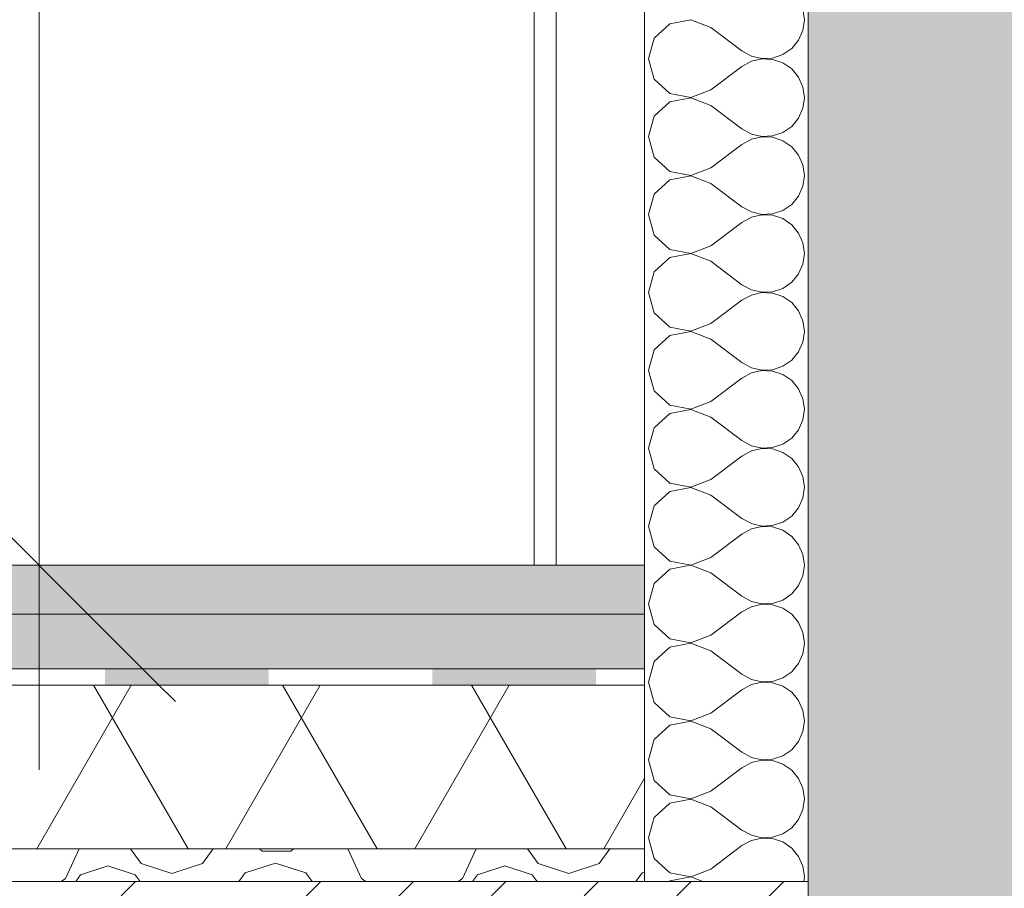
# Model space of a CAD drawing. Header units: millimetres. Extents: x -467606 to 1964440, y -17510 to 201584.
# Tile 20 of 43: x -450678 to -449776, y 3894 to 4690. Entities that reach past the tile are written whole.
import ezdxf

# ---------------------------------------------------------------- set-up
doc = ezdxf.new("R2010")
doc.units = ezdxf.units.MM
doc.header["$MEASUREMENT"] = 0
doc.set_wipeout_variables(frame=1)
doc.linetypes.add('Wipeout_Contour', pattern=[1000, 0, -1000])
doc.linetypes.add('Штрихпунктирная', pattern=[670.277762, 352.777767, -176.388884, 0, -141.111112])
for name, color, linetype, lineweight in [('0_Ном._пера__1', 7, 'Continuous', 0), ('0_Ном._пера__120', 7, 'Continuous', 0), ('АР-Стены_внешние_.АР_Ном._пера__1', 7, 'Continuous', 0), ('АР-Стены_внешние_.АР_Ном._пера__120', 7, 'Continuous', 0), ('АР-Стены_внутренние_пилоны.АР_Ном._пера__1', 7, 'Continuous', 0), ('АР-Чертеж-Размеры.АР_Ном._пера__1', 7, 'Continuous', 0), ('Разрез_Заливки_Ном._пера__1', 7, 'Continuous', 0)]:
    doc.layers.add(name, color=color, linetype=linetype, lineweight=lineweight)
for name, color, linetype in [('АР-Стены_внешние_.АР', 7, 'Continuous'), ('АР-Чертеж-Размеры.АР', 7, 'Continuous'), ('Разрез_Заливки', 7, 'Continuous')]:
    doc.layers.add(name, color=color, linetype=linetype)
doc.styles.add('РЎР“Р•РќР•Р\xa0Р\x98Р\xa0_РЎРўР\x98Р›Р¬_1', font='arial.ttf')
doc.styles.add('РЎР“Р•РќР•Р\xa0Р\x98Р\xa0_РЎРўР\x98Р›Р¬_2', font='arial.ttf')
doc.dimstyles.new('СГЕНЕРИР_СТИЛЬ__3', dxfattribs={"dimtxt": 350, "dimasz": 237.5, "dimexe": 0.18, "dimexo": 300000, "dimgap": 0, "dimtad": 1, "dimlfac": 0.001, "dimzin": 0, "dimdsep": 46, "dimtxsty": 'РЎР“Р•РќР•Р\xa0Р\x98Р\xa0_РЎРўР\x98Р›Р¬_1', "dimblk": 'ARROWHEAD_6', "dimblk1": 'ARROWHEAD_6', "dimblk2": 'ARROWHEAD_6', "dimcen": 0.09, "dimclrd": 7, "dimclre": 7, "dimclrt": 7, "dimadec": 0, "dimazin": 0, "dimtfac": 1, "dimtdec": 4, "dimtmove": 2, "dimatfit": 3, "dimfxl": 1, "dimtolj": 1, "dimtzin": 0, "dimarcsym": 0})
doc.dimstyles.new('СГЕНЕРИР_СТИЛЬ__4', dxfattribs={"dimtxt": 350, "dimasz": 237.5, "dimexe": 0.18, "dimexo": 300000, "dimgap": 0, "dimtad": 1, "dimtih": 1, "dimtoh": 1, "dimlfac": 0.001, "dimzin": 0, "dimdsep": 46, "dimtxsty": 'РЎР“Р•РќР•Р\xa0Р\x98Р\xa0_РЎРўР\x98Р›Р¬_1', "dimblk": 'ARROWHEAD_6', "dimblk1": 'ARROWHEAD_6', "dimblk2": 'ARROWHEAD_6', "dimcen": 0.09, "dimclrd": 7, "dimclre": 7, "dimclrt": 7, "dimadec": 0, "dimazin": 0, "dimtfac": 1, "dimtdec": 4, "dimtmove": 0, "dimatfit": 3, "dimfxl": 1, "dimtolj": 1, "dimtzin": 0, "dimarcsym": 0})
doc.dimstyles.new('СГЕНЕРИР_СТИЛЬ__7', dxfattribs={"dimtxt": 400, "dimasz": 237.5, "dimexe": 0.18, "dimexo": 2000, "dimgap": 0, "dimtad": 1, "dimlfac": 0.001, "dimzin": 0, "dimdsep": 46, "dimtxsty": 'РЎР“Р•РќР•Р\xa0Р\x98Р\xa0_РЎРўР\x98Р›Р¬_2', "dimblk": 'ARROWHEAD_6', "dimblk1": 'ARROWHEAD_6', "dimblk2": 'ARROWHEAD_6', "dimcen": 0.09, "dimclrd": 7, "dimclre": 7, "dimclrt": 7, "dimadec": 0, "dimazin": 0, "dimtfac": 1, "dimtdec": 4, "dimtmove": 0, "dimatfit": 3, "dimfxl": 1, "dimtolj": 1, "dimtzin": 0, "dimarcsym": 0})
pattern_1 = [(0, (0, 0), (0, 259.80762), [16.25, -133.75]), (0, (75, 129.9), (0, 259.80762), [16.25, -133.75]), (60, (0, 0), (-225, 129.90381), [16.25, -133.75]), (60, (150, 0), (-225, 129.90381), [16.25, -133.75]), (120, (16.25, 0), (225, 129.90381), [16.25, -133.75]), (120, (166.25, 0), (225, 129.90381), [16.25, -133.75]), (0, (0, 25), (0, 50), [0, -50, 0, -75]), (45, (25, 25), (-35.355339, 35.355339), [0, -37.5, 0, -62.5])]
pattern_2 = [(45, (0, 0), (-84.852814, 84.852814), []), (45, (-42.43, 42.43), (-84.852814, 84.852814), [90, -30, 0, -30])]

# ---------------------------------------------------------------- blocks, each defined once
blk = doc.blocks.new('*X11')
at = {"layer": 'Разрез_Заливки_Ном._пера__1', "color": 7, "linetype": 'Continuous', "lineweight": 0}
for p, q in [((-450635.83, 3902.62), (-450623.32, 3930)), ((-450576.33, 3930), (-450566.57, 3916.57)), ((-450510.48, 3916.57), (-450500.72, 3930)), ((-450458.07, 3930), (-450455.61, 3927.94)), ((-450455.61, 3927.94), (-450429.37, 3927.94)), ((-450429.37, 3927.94), (-450426.91, 3930)), ((-450377.15, 3930), (-450364.64, 3902.62)), ((-450272.12, 3902.62), (-450259.62, 3930)), ((-450212.62, 3930), (-450202.86, 3916.57)), ((-450146.78, 3916.57), (-450137.02, 3930)), ((-450566.57, 3916.57), (-450538.52, 3907.46)), ((-450538.52, 3907.46), (-450510.48, 3916.57)), ((-450443.51, 3916.93), (-450471.32, 3907.89)), ((-450415.7, 3907.89), (-450443.51, 3916.93)), ((-450202.86, 3916.57), (-450174.82, 3907.46)), ((-450174.82, 3907.46), (-450146.78, 3916.57)), ((-450596.99, 3914.34), (-450622, 3906.21)), ((-450571.98, 3906.21), (-450596.99, 3914.34)), ((-450471.32, 3907.89), (-450477.05, 3900)), ((-450409.97, 3900), (-450415.7, 3907.89)), ((-450233.28, 3914.34), (-450258.29, 3906.21)), ((-450208.27, 3906.21), (-450233.28, 3914.34)), ((-450107.61, 3907.89), (-450113.34, 3900)), ((-450105.3, 3908.64), (-450107.61, 3907.89)), ((-450639.9, 3900), (-450635.83, 3902.62)), ((-450622, 3906.21), (-450626.51, 3900)), ((-450567.46, 3900), (-450571.98, 3906.21)), ((-450364.64, 3902.62), (-450360.57, 3900)), ((-450276.19, 3900), (-450272.12, 3902.62)), ((-450258.29, 3906.21), (-450262.8, 3900)), ((-450203.76, 3900), (-450208.27, 3906.21))]:
    blk.add_line(p, q, dxfattribs=at)
blk = doc.blocks.new('Штриховка_5_3', base_point=(0, 0))
at = {"color": 254, "linetype": 'Wipeout_Contour', "lineweight": 0, "ltscale": 1815908.31883856}
blk.add_wipeout([(-457815.09, 3900), (-450105.3, 3900), (-450105.3, 3930), (-457815.09, 3930)], dxfattribs=at).dxf.layer = 'Разрез_Заливки'
at = {"layer": 'Разрез_Заливки_Ном._пера__1', "color": 7, "linetype": 'Continuous', "lineweight": 0, "flags": 128}
blk.add_lwpolyline([(-457815.09, 3900), (-450105.3, 3900), (-450105.3, 3930), (-457815.09, 3930)], close=True, dxfattribs=at)
at = {"layer": 'Разрез_Заливки_Ном._пера__1', "color": 7, "linetype": 'Continuous', "lineweight": 0}
blk.add_blockref('*X11', (0, 0), dxfattribs=at)
blk = doc.blocks.new('*X23')
at = {"layer": 'Разрез_Заливки', "linetype": 'Continuous', "lineweight": 0, "true_color": 0x000000}
for points in [[(-450449.8, 4095), (-450599.8, 4095), (-450599.8, 4080), (-450449.8, 4080)], [(-450149.8, 4095), (-450299.8, 4095), (-450299.8, 4080), (-450149.8, 4080)]]:
    blk.add_hatch(color=18, dxfattribs=at).paths.add_polyline_path(points)
blk = doc.blocks.new('Штриховка_11_3', base_point=(0, 0))
at = {"color": 254, "linetype": 'Wipeout_Contour', "lineweight": 0, "ltscale": 1815614.411783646}
blk.add_wipeout([(-457665.09, 4080), (-450105.3, 4080), (-450105.3, 4095), (-457665.09, 4095)], dxfattribs=at).dxf.layer = 'Разрез_Заливки'
at = {"layer": 'Разрез_Заливки_Ном._пера__1', "color": 7, "linetype": 'Continuous', "lineweight": 0, "flags": 128}
blk.add_lwpolyline([(-457665.09, 4080), (-450105.3, 4080), (-450105.3, 4095), (-457665.09, 4095)], close=True, dxfattribs=at)
at = {"layer": 'Разрез_Заливки_Ном._пера__1', "color": 7, "linetype": 'Continuous', "lineweight": 0}
blk.add_blockref('*X23', (0, 0), dxfattribs=at)
blk = doc.blocks.new('*X33')
at = {"layer": 'АР-Стены_внешние_.АР_Ном._пера__120', "color": 7, "linetype": 'Continuous', "lineweight": 0}
for p, q in [((-449958.87, 4690), (-449960.23, 4699.76)), ((-450081.99, 4686.23), (-450096.4, 4673.06)), ((-450062.81, 4689.86), (-450081.99, 4686.23)), ((-450044.59, 4682.86), (-450062.81, 4689.86)), ((-450044.59, 4682.86), (-450016.02, 4661.43)), ((-449960.23, 4680.24), (-449958.87, 4690)), ((-449964.21, 4671.22), (-449960.23, 4680.24)), ((-450096.4, 4673.06), (-450101.73, 4654.29)), ((-449970.49, 4663.64), (-449964.21, 4671.22)), ((-450016.02, 4661.43), (-450007.39, 4656.66)), ((-450007.39, 4656.66), (-449997.79, 4654.43)), ((-449987.95, 4654.91), (-449978.61, 4658.06)), ((-449978.61, 4658.06), (-449970.49, 4663.64)), ((-450101.73, 4654.29), (-450096.4, 4635.51)), ((-450044.59, 4625.71), (-450016.02, 4647.14)), ((-450007.39, 4651.91), (-450016.02, 4647.14)), ((-449997.79, 4654.14), (-450007.39, 4651.91)), ((-449997.79, 4654.43), (-449987.95, 4654.91)), ((-449987.95, 4653.66), (-449997.79, 4654.14)), ((-449978.61, 4650.52), (-449987.95, 4653.66)), ((-449970.49, 4644.93), (-449978.61, 4650.52)), ((-449964.21, 4637.35), (-449970.49, 4644.93)), ((-449960.23, 4628.33), (-449964.21, 4637.35)), ((-450096.4, 4635.51), (-450081.99, 4622.34)), ((-449958.87, 4618.57), (-449960.23, 4628.33)), ((-450081.99, 4622.34), (-450062.81, 4618.72)), ((-450062.81, 4618.72), (-450044.59, 4625.71)), ((-450081.99, 4614.8), (-450096.4, 4601.63)), ((-450062.81, 4618.43), (-450081.99, 4614.8)), ((-450044.59, 4611.43), (-450062.81, 4618.43)), ((-450044.59, 4611.43), (-450016.02, 4590)), ((-449960.23, 4608.81), (-449958.87, 4618.57)), ((-450096.4, 4601.63), (-450101.73, 4582.86)), ((-449964.21, 4599.8), (-449960.23, 4608.81)), ((-449978.61, 4586.63), (-449970.49, 4592.21)), ((-449970.49, 4592.21), (-449964.21, 4599.8)), ((-450016.02, 4590), (-450007.39, 4585.23)), ((-450007.39, 4585.23), (-449997.79, 4583)), ((-449997.79, 4583), (-449987.95, 4583.48)), ((-449987.95, 4583.48), (-449978.61, 4586.63)), ((-450101.73, 4582.86), (-450096.4, 4564.08)), ((-450044.59, 4554.29), (-450016.02, 4575.71)), ((-450007.39, 4580.48), (-450016.02, 4575.71)), ((-449997.79, 4582.71), (-450007.39, 4580.48)), ((-449987.95, 4582.24), (-449997.79, 4582.71)), ((-449978.61, 4579.09), (-449987.95, 4582.24)), ((-449970.49, 4573.51), (-449978.61, 4579.09)), ((-449964.21, 4565.92), (-449970.49, 4573.51)), ((-449960.23, 4556.9), (-449964.21, 4565.92)), ((-450096.4, 4564.08), (-450081.99, 4550.91)), ((-449958.87, 4547.14), (-449960.23, 4556.9)), ((-450081.99, 4550.91), (-450062.81, 4547.29)), ((-450062.81, 4547), (-450081.99, 4543.37)), ((-450062.81, 4547.29), (-450044.59, 4554.29)), ((-450044.59, 4540), (-450062.81, 4547)), ((-449960.23, 4537.38), (-449958.87, 4547.14)), ((-450081.99, 4543.37), (-450096.4, 4530.2)), ((-450044.59, 4540), (-450016.02, 4518.57)), ((-450096.4, 4530.2), (-450101.73, 4511.43)), ((-449964.21, 4528.37), (-449960.23, 4537.38)), ((-449978.61, 4515.2), (-449970.49, 4520.78)), ((-449970.49, 4520.78), (-449964.21, 4528.37)), ((-450101.73, 4511.43), (-450096.4, 4492.65)), ((-450016.02, 4518.57), (-450007.39, 4513.8)), ((-450007.39, 4513.8), (-449997.79, 4511.57)), ((-449997.79, 4511.28), (-450007.39, 4509.05)), ((-449997.79, 4511.57), (-449987.95, 4512.05)), ((-449987.95, 4510.81), (-449997.79, 4511.28)), ((-449987.95, 4512.05), (-449978.61, 4515.2)), ((-450044.59, 4482.86), (-450016.02, 4504.29)), ((-450007.39, 4509.05), (-450016.02, 4504.29)), ((-449978.61, 4507.66), (-449987.95, 4510.81)), ((-449970.49, 4502.08), (-449978.61, 4507.66)), ((-449964.21, 4494.49), (-449970.49, 4502.08)), ((-449960.23, 4485.47), (-449964.21, 4494.49)), ((-450096.4, 4492.65), (-450081.99, 4479.48)), ((-449958.87, 4475.71), (-449960.23, 4485.47)), ((-450081.99, 4479.48), (-450062.81, 4475.86)), ((-450062.81, 4475.57), (-450081.99, 4471.94)), ((-450062.81, 4475.86), (-450044.59, 4482.86)), ((-450044.59, 4468.57), (-450062.81, 4475.57)), ((-449960.23, 4465.95), (-449958.87, 4475.71)), ((-450081.99, 4471.94), (-450096.4, 4458.78)), ((-450044.59, 4468.57), (-450016.02, 4447.14)), ((-449964.21, 4456.94), (-449960.23, 4465.95)), ((-450096.4, 4458.78), (-450101.73, 4440)), ((-449970.49, 4449.35), (-449964.21, 4456.94)), ((-449978.61, 4443.77), (-449970.49, 4449.35)), ((-450101.73, 4440), (-450096.4, 4421.22)), ((-450016.02, 4447.14), (-450007.39, 4442.37)), ((-450007.39, 4442.37), (-449997.79, 4440.14)), ((-449997.79, 4439.86), (-450007.39, 4437.63)), ((-449997.79, 4440.14), (-449987.95, 4440.62)), ((-449987.95, 4439.38), (-449997.79, 4439.86)), ((-449987.95, 4440.62), (-449978.61, 4443.77)), ((-449978.61, 4436.23), (-449987.95, 4439.38)), ((-450044.59, 4411.43), (-450016.02, 4432.86)), ((-450007.39, 4437.63), (-450016.02, 4432.86)), ((-449970.49, 4430.65), (-449978.61, 4436.23)), ((-449964.21, 4423.06), (-449970.49, 4430.65)), ((-450096.4, 4421.22), (-450081.99, 4408.06)), ((-449960.23, 4414.05), (-449964.21, 4423.06)), ((-449958.87, 4404.29), (-449960.23, 4414.05)), ((-450081.99, 4408.06), (-450062.81, 4404.43)), ((-450062.81, 4404.14), (-450081.99, 4400.52)), ((-450062.81, 4404.43), (-450044.59, 4411.43)), ((-450044.59, 4397.14), (-450062.81, 4404.14)), ((-449960.23, 4394.53), (-449958.87, 4404.29)), ((-450081.99, 4400.52), (-450096.4, 4387.35)), ((-450044.59, 4397.14), (-450016.02, 4375.71)), ((-449964.21, 4385.51), (-449960.23, 4394.53)), ((-450096.4, 4387.35), (-450101.73, 4368.57)), ((-449970.49, 4377.92), (-449964.21, 4385.51)), ((-450016.02, 4375.71), (-450007.39, 4370.95)), ((-449978.61, 4372.34), (-449970.49, 4377.92)), ((-450101.73, 4368.57), (-450096.4, 4349.8)), ((-450007.39, 4370.95), (-449997.79, 4368.72)), ((-449997.79, 4368.43), (-450007.39, 4366.2)), ((-449997.79, 4368.72), (-449987.95, 4369.19)), ((-449987.95, 4367.95), (-449997.79, 4368.43)), ((-449987.95, 4369.19), (-449978.61, 4372.34)), ((-449978.61, 4364.8), (-449987.95, 4367.95)), ((-450044.59, 4340), (-450016.02, 4361.43)), ((-450007.39, 4366.2), (-450016.02, 4361.43)), ((-449970.49, 4359.22), (-449978.61, 4364.8)), ((-449964.21, 4351.63), (-449970.49, 4359.22)), ((-450096.4, 4349.8), (-450081.99, 4336.63)), ((-449960.23, 4342.62), (-449964.21, 4351.63)), ((-450062.81, 4333), (-450044.59, 4340)), ((-449958.87, 4332.86), (-449960.23, 4342.62)), ((-450081.99, 4336.63), (-450062.81, 4333)), ((-450062.81, 4332.71), (-450081.99, 4329.09)), ((-450044.59, 4325.71), (-450062.81, 4332.71)), ((-449960.23, 4323.1), (-449958.87, 4332.86)), ((-450081.99, 4329.09), (-450096.4, 4315.92)), ((-450044.59, 4325.71), (-450016.02, 4304.29)), ((-449964.21, 4314.08), (-449960.23, 4323.1)), ((-450096.4, 4315.92), (-450101.73, 4297.14)), ((-449970.49, 4306.49), (-449964.21, 4314.08)), ((-450016.02, 4304.29), (-450007.39, 4299.52)), ((-449978.61, 4300.91), (-449970.49, 4306.49)), ((-450101.73, 4297.14), (-450096.4, 4278.37)), ((-450007.39, 4294.77), (-450016.02, 4290)), ((-450007.39, 4299.52), (-449997.79, 4297.29)), ((-449997.79, 4297), (-450007.39, 4294.77)), ((-449997.79, 4297.29), (-449987.95, 4297.76)), ((-449987.95, 4296.52), (-449997.79, 4297)), ((-449987.95, 4297.76), (-449978.61, 4300.91)), ((-449978.61, 4293.37), (-449987.95, 4296.52)), ((-450044.59, 4268.57), (-450016.02, 4290)), ((-449970.49, 4287.79), (-449978.61, 4293.37)), ((-449964.21, 4280.2), (-449970.49, 4287.79)), ((-450096.4, 4278.37), (-450081.99, 4265.2)), ((-449960.23, 4271.19), (-449964.21, 4280.2)), ((-450062.81, 4261.57), (-450044.59, 4268.57)), ((-449958.87, 4261.43), (-449960.23, 4271.19)), ((-450081.99, 4265.2), (-450062.81, 4261.57)), ((-450062.81, 4261.28), (-450081.99, 4257.66)), ((-450044.59, 4254.29), (-450062.81, 4261.28)), ((-449960.23, 4251.67), (-449958.87, 4261.43)), ((-450081.99, 4257.66), (-450096.4, 4244.49)), ((-450044.59, 4254.29), (-450016.02, 4232.86)), ((-449964.21, 4242.65), (-449960.23, 4251.67)), ((-450096.4, 4244.49), (-450101.73, 4225.71)), ((-449970.49, 4235.07), (-449964.21, 4242.65)), ((-450016.02, 4232.86), (-450007.39, 4228.09)), ((-449978.61, 4229.48), (-449970.49, 4235.07)), ((-450101.73, 4225.71), (-450096.4, 4206.94)), ((-450007.39, 4223.34), (-450016.02, 4218.57)), ((-450007.39, 4228.09), (-449997.79, 4225.86)), ((-449997.79, 4225.57), (-450007.39, 4223.34)), ((-449997.79, 4225.86), (-449987.95, 4226.34)), ((-449987.95, 4225.09), (-449997.79, 4225.57)), ((-449987.95, 4226.34), (-449978.61, 4229.48)), ((-449978.61, 4221.94), (-449987.95, 4225.09)), ((-450044.59, 4197.14), (-450016.02, 4218.57)), ((-449970.49, 4216.36), (-449978.61, 4221.94)), ((-449964.21, 4208.78), (-449970.49, 4216.36)), ((-450096.4, 4206.94), (-450081.99, 4193.77)), ((-449960.23, 4199.76), (-449964.21, 4208.78)), ((-450062.81, 4190.14), (-450044.59, 4197.14)), ((-449958.87, 4190), (-449960.23, 4199.76)), ((-450081.99, 4186.23), (-450096.4, 4173.06)), ((-450081.99, 4193.77), (-450062.81, 4190.14)), ((-450062.81, 4189.86), (-450081.99, 4186.23)), ((-450044.59, 4182.86), (-450062.81, 4189.86)), ((-449960.23, 4180.24), (-449958.87, 4190)), ((-450044.59, 4182.86), (-450016.02, 4161.43)), ((-449964.21, 4171.22), (-449960.23, 4180.24)), ((-450096.4, 4173.06), (-450101.73, 4154.29)), ((-449970.49, 4163.64), (-449964.21, 4171.22)), ((-450016.02, 4161.43), (-450007.39, 4156.66)), ((-449978.61, 4158.06), (-449970.49, 4163.64)), ((-450101.73, 4154.29), (-450096.4, 4135.51)), ((-450007.39, 4151.91), (-450016.02, 4147.14)), ((-450007.39, 4156.66), (-449997.79, 4154.43)), ((-449997.79, 4154.14), (-450007.39, 4151.91)), ((-449997.79, 4154.43), (-449987.95, 4154.91)), ((-449987.95, 4153.66), (-449997.79, 4154.14)), ((-449987.95, 4154.91), (-449978.61, 4158.06)), ((-449978.61, 4150.52), (-449987.95, 4153.66)), ((-449970.49, 4144.93), (-449978.61, 4150.52)), ((-450044.59, 4125.71), (-450016.02, 4147.14)), ((-449964.21, 4137.35), (-449970.49, 4144.93)), ((-450096.4, 4135.51), (-450081.99, 4122.34)), ((-449960.23, 4128.33), (-449964.21, 4137.35)), ((-450062.81, 4118.72), (-450044.59, 4125.71)), ((-449958.87, 4118.57), (-449960.23, 4128.33)), ((-450081.99, 4114.8), (-450096.4, 4101.63)), ((-450081.99, 4122.34), (-450062.81, 4118.72)), ((-450062.81, 4118.43), (-450081.99, 4114.8)), ((-450044.59, 4111.43), (-450062.81, 4118.43)), ((-449960.23, 4108.81), (-449958.87, 4118.57)), ((-450044.59, 4111.43), (-450016.02, 4090)), ((-449964.21, 4099.8), (-449960.23, 4108.81)), ((-450096.4, 4101.63), (-450101.73, 4082.86)), ((-449970.49, 4092.21), (-449964.21, 4099.8)), ((-450016.02, 4090), (-450007.39, 4085.23)), ((-449978.61, 4086.63), (-449970.49, 4092.21)), ((-450101.73, 4082.86), (-450096.4, 4064.08)), ((-450007.39, 4080.48), (-450016.02, 4075.71)), ((-450007.39, 4085.23), (-449997.79, 4083)), ((-449997.79, 4082.71), (-450007.39, 4080.48)), ((-449997.79, 4083), (-449987.95, 4083.48)), ((-449987.95, 4082.24), (-449997.79, 4082.71)), ((-449987.95, 4083.48), (-449978.61, 4086.63)), ((-449978.61, 4079.09), (-449987.95, 4082.24)), ((-449970.49, 4073.51), (-449978.61, 4079.09)), ((-450044.59, 4054.29), (-450016.02, 4075.71)), ((-449964.21, 4065.92), (-449970.49, 4073.51)), ((-450096.4, 4064.08), (-450081.99, 4050.91)), ((-449960.23, 4056.9), (-449964.21, 4065.92)), ((-450081.99, 4050.91), (-450062.81, 4047.29)), ((-450062.81, 4047.29), (-450044.59, 4054.29)), ((-449958.87, 4047.14), (-449960.23, 4056.9)), ((-450081.99, 4043.37), (-450096.4, 4030.2)), ((-450062.81, 4047), (-450081.99, 4043.37)), ((-450044.59, 4040), (-450062.81, 4047)), ((-449960.23, 4037.38), (-449958.87, 4047.14)), ((-450044.59, 4040), (-450016.02, 4018.57)), ((-449964.21, 4028.37), (-449960.23, 4037.38)), ((-450096.4, 4030.2), (-450101.73, 4011.43)), ((-449970.49, 4020.78), (-449964.21, 4028.37)), ((-450016.02, 4018.57), (-450007.39, 4013.8)), ((-449987.95, 4012.05), (-449978.61, 4015.2)), ((-449978.61, 4015.2), (-449970.49, 4020.78)), ((-450101.73, 4011.43), (-450096.4, 3992.65)), ((-450007.39, 4009.05), (-450016.02, 4004.29)), ((-450007.39, 4013.8), (-449997.79, 4011.57)), ((-449997.79, 4011.28), (-450007.39, 4009.05)), ((-449997.79, 4011.57), (-449987.95, 4012.05)), ((-449987.95, 4010.81), (-449997.79, 4011.28)), ((-449978.61, 4007.66), (-449987.95, 4010.81)), ((-449970.49, 4002.08), (-449978.61, 4007.66)), ((-450044.59, 3982.86), (-450016.02, 4004.29)), ((-449964.21, 3994.49), (-449970.49, 4002.08)), ((-450096.4, 3992.65), (-450081.99, 3979.48)), ((-449960.23, 3985.47), (-449964.21, 3994.49)), ((-450081.99, 3979.48), (-450062.81, 3975.86)), ((-450062.81, 3975.86), (-450044.59, 3982.86)), ((-449958.87, 3975.71), (-449960.23, 3985.47)), ((-450081.99, 3971.94), (-450096.4, 3958.78)), ((-450062.81, 3975.57), (-450081.99, 3971.94)), ((-450044.59, 3968.57), (-450062.81, 3975.57)), ((-449960.23, 3965.95), (-449958.87, 3975.71)), ((-450044.59, 3968.57), (-450016.02, 3947.14)), ((-449964.21, 3956.94), (-449960.23, 3965.95)), ((-450096.4, 3958.78), (-450101.73, 3940)), ((-449970.49, 3949.35), (-449964.21, 3956.94)), ((-450016.02, 3947.14), (-450007.39, 3942.37)), ((-449987.95, 3940.62), (-449978.61, 3943.77)), ((-449978.61, 3943.77), (-449970.49, 3949.35)), ((-450101.73, 3940), (-450096.4, 3921.22)), ((-450007.39, 3937.63), (-450016.02, 3932.86)), ((-450007.39, 3942.37), (-449997.79, 3940.14)), ((-449997.79, 3939.86), (-450007.39, 3937.63)), ((-449997.79, 3940.14), (-449987.95, 3940.62)), ((-449987.95, 3939.38), (-449997.79, 3939.86)), ((-449978.61, 3936.23), (-449987.95, 3939.38)), ((-449970.49, 3930.65), (-449978.61, 3936.23)), ((-450044.59, 3911.43), (-450016.02, 3932.86)), ((-449964.21, 3923.06), (-449970.49, 3930.65)), ((-450096.4, 3921.22), (-450081.99, 3908.06)), ((-449960.23, 3914.05), (-449964.21, 3923.06)), ((-450081.99, 3908.06), (-450062.81, 3904.43)), ((-450062.81, 3904.43), (-450044.59, 3911.43)), ((-449958.87, 3904.29), (-449960.23, 3914.05)), ((-450081.99, 3900.52), (-450082.55, 3900)), ((-450062.81, 3904.14), (-450081.99, 3900.52)), ((-450052.03, 3900), (-450062.81, 3904.14)), ((-449959.47, 3900), (-449958.87, 3904.29))]:
    blk.add_line(p, q, dxfattribs=at)
blk = doc.blocks.new('Штриховка_16_3', base_point=(0, 0))
at = {"color": 254, "linetype": 'Wipeout_Contour', "lineweight": 0, "ltscale": 2250460.3944876}
blk.add_wipeout([(-450105.3, 3900), (-449955.3, 3900), (-449955.3, 9060), (-450105.3, 9060), (-450105.3, 4050)], dxfattribs=at).dxf.layer = 'АР-Стены_внешние_.АР'
at = {"layer": 'АР-Стены_внешние_.АР_Ном._пера__1', "color": 7, "linetype": 'Continuous', "lineweight": 0, "flags": 128}
blk.add_lwpolyline([(-450105.3, 3900), (-450105.3, 4050), (-450105.3, 9060), (-449955.3, 9060), (-449955.3, 3900)], close=True, dxfattribs=at)
at = {"layer": 'АР-Стены_внешние_.АР_Ном._пера__120', "color": 7, "linetype": 'Continuous', "lineweight": 0}
blk.add_blockref('*X33', (0, 0), dxfattribs=at)
blk = doc.blocks.new('Линия_3_3', base_point=(-449955.32, 3968.35))
at = {"layer": '0_Ном._пера__120', "color": 7, "linetype": 'Штрихпунктирная', "lineweight": 0}
blk.add_line((-449955.32, 3968.35), (-449955.32, -8459.07), dxfattribs=at)
blk = doc.blocks.new('*D301')
at = {"layer": 'АР-Чертеж-Размеры.АР_Ном._пера__1', "color": 7, "linetype": 'Continuous', "lineweight": 0, "transparency": 16777216}
for p, q in [((-465213.99, 60060), (-465213.99, 60247.5)), ((-465088.99, 59935), (-465338.99, 60185)), ((-449955.32, 60060), (-465448.37, 60060)), ((-465213.99, 349.78), (-465213.99, 60060)), ((-465338.99, 474.78), (-465088.99, 224.78)), ((-464979.62, 349.78), (-465448.37, 349.78)), ((-465213.99, 162.28), (-465213.99, 349.78))]:
    blk.add_line(p, q, dxfattribs=at)
at = {"layer": 'АР-Чертеж-Размеры.АР_Ном._пера__1', "color": 7, "lineweight": 0, "transparency": 16777216, "insert": (-465293.99, 29518.51), "char_height": 400, "attachment_point": 7, "rotation": 90, "style": 'РЎР“Р•РќР•Р\xa0Р\x98Р\xa0_РЎРўР\x98Р›Р¬_2'}
blk.add_mtext('\\A1;{\\pql;\\fArial|b0|i0|c204|p0;\\W1.000000;59,71}', dxfattribs=at)
blk = doc.blocks.new('ARROWHEAD_6')
at = {"color": 0, "linetype": 'Continuous', "lineweight": 0}
for p, q in [((-0.5, -0.5), (0.5, 0.5)), ((0, 0), (-1, 0))]:
    blk.add_line(p, q, dxfattribs=at)
blk = doc.blocks.new('*D329')
at = {"layer": 'АР-Чертеж-Размеры.АР_Ном._пера__1', "color": 7, "linetype": 'Continuous', "lineweight": 0, "transparency": 16777216}
for p, q in [((-449955.32, -7442.68), (-449955.32, -6973.93)), ((-427785.2, -7442.68), (-427785.2, -6973.93)), ((-449830.32, -7083.31), (-450080.32, -7333.31)), ((-427660.2, -7083.31), (-427910.2, -7333.31)), ((-450142.82, -7208.31), (-449955.32, -7208.31)), ((-449955.32, -7208.31), (-427785.2, -7208.31))]:
    blk.add_line(p, q, dxfattribs=at)
at = {"layer": 'АР-Чертеж-Размеры.АР_Ном._пера__1', "color": 7, "lineweight": 0, "transparency": 16777216, "insert": (-439470.85, -7138.31), "char_height": 350, "attachment_point": 7, "style": 'РЎР“Р•РќР•Р\xa0Р\x98Р\xa0_РЎРўР\x98Р›Р¬_1'}
blk.add_mtext('\\A1;{\\pql;\\fArial|b0|i0|c204|p0;\\W1.000000;22,17}', dxfattribs=at)
blk = doc.blocks.new('*D487')
at = {"layer": 'АР-Чертеж-Размеры.АР_Ном._пера__1', "color": 7, "linetype": 'Continuous', "lineweight": 0, "transparency": 16777216}
for p, q in [((-450785.09, 5115), (-450535.09, 4865)), ((-450425.72, 4990), (-450894.47, 4990)), ((-450660.09, 4190), (-450660.09, 4990)), ((-450785.09, 4315), (-450535.09, 4065)), ((-450425.72, 4190), (-450894.47, 4190)), ((-450660.09, 4002.5), (-450660.09, 4190))]:
    blk.add_line(p, q, dxfattribs=at)
at = {"layer": 'АР-Чертеж-Размеры.АР_Ном._пера__1', "color": 7, "lineweight": 0, "transparency": 16777216, "insert": (-450779.25, 4096.29), "char_height": 350, "attachment_point": 7, "rotation": 90, "style": 'РЎР“Р•РќР•Р\xa0Р\x98Р\xa0_РЎРўР\x98Р›Р¬_1'}
blk.add_mtext('\\A1;{\\pql;\\fArial|b0|i0|c204|p0;\\W1.000000;0,80}', dxfattribs=at)

msp = doc.modelspace()

# ---------------------------------------------------------------- linework, layer by layer
at = {"layer": '0_Ном._пера__1', "color": 7, "linetype": 'Continuous', "lineweight": 0, "flags": 128}
msp.add_lwpolyline([(-457665.093, 4190), (-450206.301, 4190), (-450206.301, 4990), (-457665.093, 4990)], close=True, dxfattribs=at)
at = {"layer": 'АР-Стены_внешние_.АР_Ном._пера__120', "color": 7, "linetype": 'Continuous', "lineweight": 0}
msp.add_line((-450206.301, 9060), (-450206.301, 4410), dxfattribs=at)

# ---------------------------------------------------------------- wipeouts: each hides what was drawn before it
at = {"color": 254, "linetype": 'Wipeout_Contour', "lineweight": 0, "ltscale": 1815615.589996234}
msp.add_wipeout([(-457665.093, 4095), (-450105.3, 4095), (-450105.301, 4145), (-457665.093, 4145)], dxfattribs=at).dxf.layer = 'Разрез_Заливки'
at = {"color": 254, "linetype": 'Wipeout_Contour', "lineweight": 0, "ltscale": 1815911.483104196}
msp.add_wipeout([(-457815.093, 3930), (-450105.301, 3930), (-450105.301, 4080), (-457815.093, 4080)], dxfattribs=at).dxf.layer = 'Разрез_Заливки'

# ---------------------------------------------------------------- next in the draw order: hatches: boundary and pattern name
at = {"layer": 'Разрез_Заливки_Ном._пера__1', "linetype": 'Continuous', "lineweight": 0}
h = msp.add_hatch(dxfattribs=at)
h.set_pattern_fill('01_ЦП_СТЯЖКА_1_20_0003', style=0, pattern_type=2)
h.set_pattern_definition(pattern_1)
h.paths.add_polyline_path([(-457665.093, 4095), (-450105.3, 4095), (-450105.301, 4145), (-457665.093, 4145)])
h = msp.add_hatch(dxfattribs=at)
h.set_pattern_fill('ИЗОЛЯЦИЯ_02_0003', style=0, pattern_type=2)
h.set_pattern_definition([(60, (0, 0), (-129.90381, 75), []), (120, (0, 0), (129.90381, 75), [])])
h.paths.add_polyline_path([(-457815.093, 3930), (-450105.301, 3930), (-450105.301, 4080), (-457815.093, 4080)])

# ---------------------------------------------------------------- next in the draw order: linework, layer by layer
at = {"layer": 'Разрез_Заливки_Ном._пера__1', "color": 7, "linetype": 'Continuous', "lineweight": 0, "flags": 128}
msp.add_lwpolyline([(-457665.093, 4095), (-450105.3, 4095), (-450105.301, 4145), (-457665.093, 4145)], close=True, dxfattribs=at)

# ---------------------------------------------------------------- next in the draw order: block references
at = {"layer": 'Разрез_Заливки_Ном._пера__1', "color": 7, "linetype": 'Continuous', "lineweight": 0}
for name in ['Штриховка_11_3', 'Штриховка_5_3']:
    msp.add_blockref(name, (0, 0), dxfattribs=at)

# ---------------------------------------------------------------- next in the draw order: wipeouts: each hides what was drawn before it
at = {"color": 254, "linetype": 'Wipeout_Contour', "lineweight": 0, "ltscale": 1815617.326717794}
msp.add_wipeout([(-457665.094, 4145), (-450105.301, 4145), (-450105.302, 4190), (-457665.094, 4190)], dxfattribs=at).dxf.layer = 'Разрез_Заливки'

# ---------------------------------------------------------------- next in the draw order: hatches: boundary and pattern name
at = {"layer": 'Разрез_Заливки_Ном._пера__1', "linetype": 'Continuous', "lineweight": 0}
h = msp.add_hatch(dxfattribs=at)
h.set_pattern_fill('01_ЦП_СТЯЖКА_1_20_0003', style=0, pattern_type=2)
h.set_pattern_definition(pattern_1)
h.paths.add_polyline_path([(-457665.094, 4145), (-450105.301, 4145), (-450105.302, 4190), (-457665.094, 4190)])

# ---------------------------------------------------------------- next in the draw order: linework, layer by layer
at = {"layer": 'АР-Стены_внешние_.АР_Ном._пера__120', "color": 7, "linetype": 'Continuous', "lineweight": 0}
msp.add_line((-450186.301, 9060), (-450186.301, 4190), dxfattribs=at)
at = {"layer": 'Разрез_Заливки_Ном._пера__1', "color": 7, "linetype": 'Continuous', "lineweight": 0, "flags": 128}
msp.add_lwpolyline([(-457665.094, 4145), (-450105.301, 4145), (-450105.302, 4190), (-457665.094, 4190)], close=True, dxfattribs=at)

# ---------------------------------------------------------------- next in the draw order: dimensions: what is measured, and where the dimension line sits
at = {"layer": 'АР-Чертеж-Размеры.АР', "color": 7, "linetype": 'Continuous', "lineweight": 0}
dim = msp.add_linear_dim(base=(-450660.09, 4990), p1=(-450186.301, 4190), p2=(-450660.09, 4990), angle=90, dimstyle='СГЕНЕРИР_СТИЛЬ__3', dxfattribs=at)
dim.commit()
dim.dimension.update_dxf_attribs({"geometry": '*D487', "text_midpoint": (-450954.254, 4549.394), "dimtype": 160, "text_rotation": 90})

# ---------------------------------------------------------------- next in the draw order: block references
at = {"layer": 'АР-Стены_внешние_.АР_Ном._пера__120', "color": 7, "linetype": 'Continuous', "lineweight": 0}
msp.add_blockref('Штриховка_16_3', (0, 0), dxfattribs=at)

# ---------------------------------------------------------------- next in the draw order: hatches: boundary and pattern name
at = {"layer": 'АР-Стены_внутренние_пилоны.АР_Ном._пера__1', "linetype": 'Continuous', "lineweight": 0}
h = msp.add_hatch(dxfattribs=at)
h.set_pattern_fill('ЖЕЛЕЗОБЕТОН__PROJECT__0003', style=0, pattern_type=2)
h.set_pattern_definition(pattern_2)
h.paths.add_polyline_path([(-449755.323, -4799.999), (-449955.323, -4799.999), (-449955.323, 9060), (-449755.323, 9060)])
h = msp.add_hatch(dxfattribs=at)
h.set_pattern_fill('ЖЕЛЕЗОБЕТОН__PROJECT__0003', style=0, pattern_type=2)
h.set_pattern_definition(pattern_2)
h.paths.add_polyline_path([(-457815.093, 3700), (-457815.093, 3900), (-449955.301, 3900), (-449955.301, 3700)])

# ---------------------------------------------------------------- next in the draw order: linework, layer by layer
at = {"layer": 'АР-Стены_внутренние_пилоны.АР_Ном._пера__1', "color": 7, "linetype": 'Continuous', "lineweight": 0, "flags": 128}
for points in [[(-449755.323, -4799.999), (-449955.323, -4799.999), (-449955.323, 9060), (-449755.323, 9060)], [(-457815.093, 3700), (-457815.093, 3900), (-449955.301, 3900), (-449955.301, 3700)]]:
    msp.add_lwpolyline(points, close=True, dxfattribs=at)

# ---------------------------------------------------------------- next in the draw order: block references
at = {"color": 7, "linetype": 'Штрихпунктирная', "lineweight": 0}
msp.add_blockref('Линия_3_3', (-449955.322, 3968.351), dxfattribs=at)

# ---------------------------------------------------------------- next in the draw order: dimensions: what is measured, and where the dimension line sits
at = {"layer": 'АР-Чертеж-Размеры.АР', "color": 7, "linetype": 'Continuous', "lineweight": 0}
dim = msp.add_linear_dim(base=(-465213.993, 60060), p1=(-465598.755, 349.782), p2=(-449755.323, 60060), angle=90, dimstyle='СГЕНЕРИР_СТИЛЬ__7', dxfattribs=at)
dim.commit()
dim.dimension.update_dxf_attribs({"geometry": '*D301', "text_midpoint": (-465493.993, 30188.545), "dimtype": 160, "text_rotation": 90})
dim = msp.add_linear_dim(base=(-427785.2, -7208.306), p1=(-449955.322, 3968.351), p2=(-427785.2, 3968.351), dimstyle='СГЕНЕРИР_СТИЛЬ__4', dxfattribs=at)
dim.commit()
dim.dimension.update_dxf_attribs({"geometry": '*D329', "text_midpoint": (-438884.564, -6963.306), "dimtype": 160})

doc.saveas('drawing.dxf')
